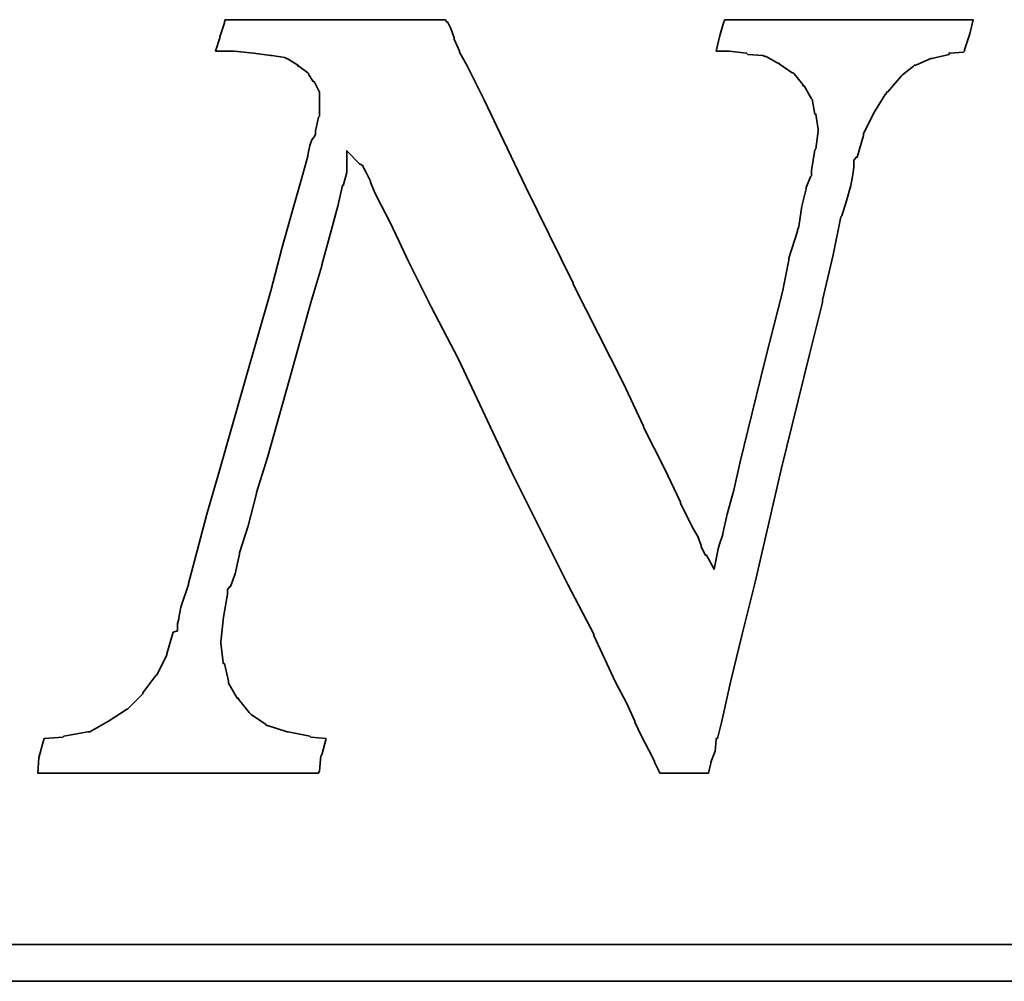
# Model space of a CAD drawing. Header units: inches. Extents: x 7 to 372, y 94 to 272.
# Tile 44 of 47: x 324.43 to 330.03, y 184.65 to 190.12. Entities that reach past the tile are written whole.
import ezdxf

# ---------------------------------------------------------------- set-up
doc = ezdxf.new("R2010")
doc.units = ezdxf.units.IN
doc.header["$LTSCALE"] = 0.25
doc.layers.add('DIM', color=4, linetype='Continuous')
doc.layers.add('layer 1', color=7, linetype='Continuous')

# ---------------------------------------------------------------- blocks, each defined once
blk = doc.blocks.new('TBI MOTION logo(完整正式版)')
at = {"layer": 'layer 1', "color": 22, "lineweight": 35}
for points, knots in [([(58.92625, -7.91875), (58.92625, -7.91875), (58.58625, -7.89375), (58.58625, -7.89375), (58.58625, -7.89375), (58.58625, -7.89375), (58.56625, -7.87125), (58.56625, -7.87125), (58.56625, -7.87125), (58.56625, -7.87125), (58.08375, -7.77375), (58.08375, -7.77375), (58.08375, -7.77375), (58.08375, -7.77375), (58.06125, -7.77375), (58.06125, -7.77375), (58.06125, -7.77375), (58.06125, -7.77375), (57.62625, -7.63125), (57.62625, -7.63125), (57.62625, -7.63125), (57.62625, -7.63125), (57.60625, -7.63125), (57.60625, -7.63125), (57.60625, -7.63125), (57.60625, -7.63125), (57.58125, -7.60625), (57.58125, -7.60625), (57.58125, -7.60625), (57.58125, -7.60625), (57.26625, -7.38875), (57.26625, -7.38875), (57.26625, -7.38875), (57.26625, -7.38875), (57.24625, -7.36875), (57.24625, -7.36875), (57.24625, -7.36875), (57.24625, -7.36875), (57.22125, -7.34375), (57.22125, -7.34375), (57.22125, -7.34375), (57.22125, -7.34375), (56.98125, -7.05375), (56.98125, -7.05375), (56.98125, -7.05375), (56.98125, -7.05375), (56.98125, -7.02875), (56.98125, -7.02875), (56.98125, -7.02875), (56.98125, -7.02875), (56.95625, -7.02875), (56.95625, -7.02875), (56.95625, -7.02875), (56.95625, -7.02875), (56.76625, -6.69625), (56.76625, -6.69625), (56.76625, -6.69625), (56.76625, -6.69625), (56.76625, -6.67125), (56.76625, -6.67125), (56.76625, -6.67125), (56.76625, -6.67125), (56.76625, -6.64875), (56.76625, -6.64875), (56.76625, -6.64875), (56.76625, -6.64875), (56.67125, -6.26375), (56.67125, -6.26375), (56.67125, -6.26375), (56.67125, -6.26375), (56.64625, -6.26375), (56.64625, -6.26375), (56.64625, -6.26375), (56.64625, -6.26375), (56.64625, -6.23875), (56.64625, -6.23875), (56.64625, -6.23875), (56.64625, -6.23875), (56.59625, -5.80875), (56.59625, -5.80875), (56.59625, -5.80875), (56.59625, -5.80875), (56.59625, -5.78375), (56.59625, -5.78375), (56.59625, -5.78375), (56.59625, -5.78375), (56.64625, -5.30375), (56.64625, -5.30375), (56.64625, -5.30375), (56.64625, -5.30375), (56.64625, -5.27875), (56.64625, -5.27875), (56.64625, -5.27875), (56.64625, -5.27875), (56.74125, -4.72875), (56.74125, -4.72875), (56.74125, -4.72875), (56.74125, -4.72875), (56.74125, -4.67875), (56.74125, -4.67875), (56.74125, -4.67875), (56.74125, -4.67875), (56.74125, -4.63375), (56.74125, -4.63375), (56.74125, -4.63375), (56.74125, -4.63375), (56.79125, -4.55875), (56.79125, -4.55875), (56.79125, -4.55875), (56.79125, -4.55875), (56.81125, -4.55875), (56.81125, -4.55875), (56.81125, -4.55875), (56.81125, -4.55875), (56.91125, -4.27375), (56.91125, -4.27375), (56.91125, -4.27375), (56.91125, -4.27375), (57.00625, -3.83874), (57.00625, -3.83874), (57.00625, -3.83874), (57.00625, -3.83874), (57.00625, -3.81374), (57.00625, -3.81374), (57.00625, -3.81374), (57.00625, -3.81374), (57.19875, -3.21374), (57.19875, -3.21374), (57.19875, -3.21374), (57.19875, -3.21374), (57.38625, -2.49625), (57.38625, -2.49625), (57.38625, -2.49625), (57.38625, -2.49625), (57.38625, -2.47374), (57.38625, -2.47374), (57.38625, -2.47374), (57.38625, -2.47374), (57.62625, -1.70375), (57.62625, -1.70375), (57.62625, -1.70375), (57.62625, -1.70375), (58.10625, 0.00125), (58.10625, 0.00125), (58.10625, 0.00125), (58.10625, 0.00125), (58.58625, 1.72625), (58.58625, 1.72625), (58.58625, 1.72625), (58.58625, 1.72625), (58.82625, 2.54125), (58.82625, 2.54125), (58.82625, 2.54125), (58.82625, 2.54125), (58.82625, 2.56374), (58.82625, 2.56374), (58.82625, 2.56374), (58.82625, 2.56374), (59.02125, 3.26125), (59.02125, 3.26125), (59.02125, 3.26125), (59.02125, 3.26125), (59.18625, 3.86125), (59.18625, 3.86125), (59.18625, 3.86125), (59.18625, 3.86125), (59.28625, 4.31875), (59.28625, 4.31875), (59.28625, 4.31875), (59.28625, 4.31875), (59.30625, 4.31875), (59.30625, 4.31875), (59.30625, 4.31875), (59.30625, 4.31875), (59.30625, 4.34125), (59.30625, 4.34125), (59.30625, 4.34125), (59.30625, 4.34125), (59.38125, 4.60625), (59.38125, 4.60625), (59.38125, 4.60625), (59.38125, 4.60625), (59.38125, 4.65125), (59.38125, 4.65125), (59.38125, 4.65125), (59.38125, 4.65125), (59.38125, 5.08625), (59.38125, 5.08625), (59.38125, 5.08625), (59.38125, 5.08625), (59.66625, 4.79624), (59.66625, 4.79624), (59.66625, 4.79624), (59.66625, 4.79624), (59.74125, 4.75124), (59.74125, 4.75124), (59.74125, 4.75124), (59.74125, 4.75124), (59.74125, 4.72624), (59.74125, 4.72624), (59.74125, 4.72624), (59.74125, 4.72624), (59.76125, 4.70124), (59.76125, 4.70124), (59.76125, 4.70124), (59.76125, 4.70124), (59.81125, 4.60625), (59.81125, 4.60625), (59.81125, 4.60625), (59.81125, 4.60625), (59.90625, 4.41125), (59.90625, 4.41125), (59.90625, 4.41125), (59.90625, 4.41125), (59.90625, 4.39125), (59.90625, 4.39125), (59.90625, 4.39125), (59.90625, 4.39125), (60.00375, 4.15124), (60.00375, 4.15124), (60.00375, 4.15124), (60.00375, 4.15124), (60.14625, 3.88374), (60.14625, 3.88374), (60.14625, 3.88374), (60.14625, 3.88374), (60.34125, 3.50124), (60.34125, 3.50124), (60.34125, 3.50124), (60.34125, 3.50124), (60.53125, 3.09125), (60.53125, 3.09125), (60.53125, 3.09125), (60.53125, 3.09125), (60.74625, 2.63625), (60.74625, 2.63625), (60.74625, 2.63625), (60.74625, 2.63625), (61.25125, 1.63124), (61.25125, 1.63124), (61.25125, 1.63124), (61.25125, 1.63124), (61.85125, 0.47625), (61.85125, 0.47625), (61.85125, 0.47625), (61.85125, 0.47625), (63.02625, -2.01874), (63.02625, -2.01874), (63.02625, -2.01874), (63.02625, -2.01874), (64.27625, -4.51374), (64.27625, -4.51374), (64.27625, -4.51374), (64.27625, -4.51374), (64.85125, -5.61375), (64.85125, -5.61375), (64.85125, -5.61375), (64.85125, -5.61375), (64.85125, -5.64125), (64.85125, -5.64125), (64.85125, -5.64125), (64.85125, -5.64125), (65.32875, -6.67125), (65.32875, -6.67125), (65.32875, -6.67125), (65.32875, -6.67125), (65.57125, -7.12875), (65.57125, -7.12875), (65.57125, -7.12875), (65.57125, -7.12875), (65.76125, -7.53625), (65.76125, -7.53625), (65.76125, -7.53625), (65.76125, -7.53625), (65.76125, -7.55625), (65.76125, -7.55625), (65.76125, -7.55625), (65.76125, -7.55625), (65.90375, -7.87125), (65.90375, -7.87125), (65.90375, -7.87125), (65.90375, -7.87125), (66.07125, -8.18125), (66.07125, -8.18125), (66.07125, -8.18125), (66.07125, -8.18125), (66.19125, -8.42375), (66.19125, -8.42375), (66.19125, -8.42375), (66.19125, -8.42375), (66.19125, -8.44375), (66.19125, -8.44375), (66.19125, -8.44375), (66.19125, -8.44375), (66.29125, -8.63875), (66.29125, -8.63875), (66.29125, -8.63875), (66.29125, -8.63875), (66.31125, -8.68625), (66.31125, -8.68625), (66.31125, -8.68625), (66.31125, -8.68625), (66.38375, -8.68625), (66.38375, -8.68625), (66.38375, -8.68625), (66.38375, -8.68625), (66.84125, -8.68625), (66.84125, -8.68625), (66.84125, -8.68625), (66.84125, -8.68625), (67.29625, -8.68625), (67.29625, -8.68625), (67.29625, -8.68625), (67.29625, -8.68625), (67.36625, -8.68625), (67.36625, -8.68625), (67.36625, -8.68625), (67.36625, -8.68625), (67.39125, -8.68625), (67.39125, -8.68625), (67.39125, -8.68625), (67.39125, -8.68625), (67.44125, -8.46875), (67.44125, -8.46875), (67.44125, -8.46875), (67.44125, -8.46875), (67.44125, -8.44375), (67.44125, -8.44375), (67.44125, -8.44375), (67.44125, -8.44375), (67.53625, -8.20375), (67.53625, -8.20375), (67.53625, -8.20375), (67.53625, -8.20375), (67.56125, -7.94375), (67.56125, -7.94375), (67.56125, -7.94375), (67.56125, -7.94375), (67.56125, -7.91875), (67.56125, -7.91875), (67.56125, -7.91875), (67.56125, -7.91875), (67.58625, -7.91875), (67.58625, -7.91875), (67.58625, -7.91875), (67.58625, -7.91875), (67.68125, -7.53625), (67.68125, -7.53625), (67.68125, -7.53625), (67.68125, -7.53625), (67.87375, -6.67125), (67.87375, -6.67125), (67.87375, -6.67125), (67.87375, -6.67125), (68.13625, -5.61375), (68.13625, -5.61375), (68.13625, -5.61375), (68.13625, -5.61375), (68.42375, -4.46374), (68.42375, -4.46374), (68.42375, -4.46374), (68.42375, -4.46374), (68.99875, -1.96874), (68.99875, -1.96874), (68.99875, -1.96874), (68.99875, -1.96874), (69.62625, 0.57625), (69.62625, 0.57625), (69.62625, 0.57625), (69.62625, 0.57625), (69.91125, 1.72625), (69.91125, 1.72625), (69.91125, 1.72625), (69.91125, 1.72625), (69.91125, 1.77625), (69.91125, 1.77625), (69.91125, 1.77625), (69.91125, 1.77625), (70.15125, 2.78124), (70.15125, 2.78124), (70.15125, 2.78124), (70.15125, 2.78124), (70.32125, 3.62125), (70.32125, 3.62125), (70.32125, 3.62125), (70.32125, 3.62125), (70.34125, 3.64625), (70.34125, 3.64625), (70.34125, 3.64625), (70.34125, 3.64625), (70.44125, 3.98125), (70.44125, 3.98125), (70.44125, 3.98125), (70.44125, 3.98125), (70.53625, 4.31875), (70.53625, 4.31875), (70.53625, 4.31875), (70.53625, 4.31875), (70.58125, 4.55875), (70.58125, 4.55875), (70.58125, 4.55875), (70.58125, 4.55875), (70.60625, 4.72624), (70.60625, 4.72624), (70.60625, 4.72624), (70.60625, 4.72624), (70.60625, 4.79624), (70.60625, 4.79624), (70.60625, 4.79624), (70.60625, 4.79624), (70.60625, 4.87125), (70.60625, 4.87125), (70.60625, 4.87125), (70.60625, 4.87125), (70.65625, 4.94125), (70.65625, 4.94125), (70.65625, 4.94125), (70.65625, 4.94125), (70.68125, 4.94125), (70.68125, 4.94125), (70.68125, 4.94125), (70.68125, 4.94125), (70.82125, 5.42125), (70.82125, 5.42125), (70.82125, 5.42125), (70.82125, 5.42125), (70.82125, 5.44625), (70.82125, 5.44625), (70.82125, 5.44625), (70.82125, 5.44625), (70.82125, 5.47125), (70.82125, 5.47125), (70.82125, 5.47125), (70.82125, 5.47125), (71.06125, 5.94625), (71.06125, 5.94625), (71.06125, 5.94625), (71.06125, 5.94625), (71.30125, 6.33124), (71.30125, 6.33124), (71.30125, 6.33124), (71.30125, 6.33124), (71.32625, 6.35625), (71.32625, 6.35625), (71.32625, 6.35625), (71.32625, 6.35625), (71.32625, 6.38124), (71.32625, 6.38124), (71.32625, 6.38124), (71.32625, 6.38124), (71.35125, 6.38124), (71.35125, 6.38124), (71.35125, 6.38124), (71.35125, 6.38124), (71.66125, 6.74125), (71.66125, 6.74125), (71.66125, 6.74125), (71.66125, 6.74125), (71.68625, 6.76625), (71.68625, 6.76625), (71.68625, 6.76625), (71.68625, 6.76625), (71.92625, 6.95624), (71.92625, 6.95624), (71.92625, 6.95624), (71.92625, 6.95624), (71.95125, 6.98125), (71.95125, 6.98125), (71.95125, 6.98125), (71.95125, 6.98125), (71.97625, 6.98125), (71.97625, 6.98125), (71.97625, 6.98125), (71.97625, 6.98125), (72.31125, 7.12624), (72.31125, 7.12624), (72.31125, 7.12624), (72.31125, 7.12624), (72.33375, 7.12624), (72.33375, 7.12624), (72.33375, 7.12624), (72.33375, 7.12624), (72.71625, 7.21875), (72.71625, 7.21875), (72.71625, 7.21875), (72.71625, 7.21875), (72.71625, 7.24624), (72.71625, 7.24624), (72.71625, 7.24624), (72.71625, 7.24624), (72.74125, 7.24624), (72.74125, 7.24624), (72.74125, 7.24624), (72.74125, 7.24624), (73.03124, 7.26624), (73.03124, 7.26624), (73.03124, 7.26624), (73.03124, 7.26624), (73.05375, 7.29125), (73.05375, 7.29125), (73.05375, 7.29125), (73.05375, 7.29125), (73.05375, 7.31625), (73.05375, 7.31625), (73.05375, 7.31625), (73.05375, 7.31625), (73.17625, 7.67625), (73.17625, 7.67625), (73.17625, 7.67625), (73.17625, 7.67625), (73.24625, 7.98625), (73.24625, 7.98625), (73.24625, 7.98625), (73.24625, 7.98625), (73.19625, 7.98625), (73.19625, 7.98625), (73.19625, 7.98625), (73.19625, 7.98625), (72.93625, 7.98625), (72.93625, 7.98625), (72.93625, 7.98625), (72.93625, 7.98625), (72.55125, 7.98625), (72.55125, 7.98625), (72.55125, 7.98625), (72.55125, 7.98625), (72.09625, 7.98625), (72.09625, 7.98625), (72.09625, 7.98625), (72.09625, 7.98625), (71.64125, 7.98625), (71.64125, 7.98625), (71.64125, 7.98625), (71.64125, 7.98625), (70.53625, 7.98625), (70.53625, 7.98625), (70.53625, 7.98625), (70.53625, 7.98625), (69.47875, 7.98625), (69.47875, 7.98625), (69.47875, 7.98625), (69.47875, 7.98625), (68.95125, 7.98625), (68.95125, 7.98625), (68.95125, 7.98625), (68.95125, 7.98625), (68.52125, 7.98625), (68.52125, 7.98625), (68.52125, 7.98625), (68.52125, 7.98625), (68.13625, 7.98625), (68.13625, 7.98625), (68.13625, 7.98625), (68.13625, 7.98625), (67.87375, 7.98625), (67.87375, 7.98625), (67.87375, 7.98625), (67.87375, 7.98625), (67.75125, 7.98625), (67.75125, 7.98625), (67.75125, 7.98625), (67.75125, 7.98625), (67.72625, 7.94125), (67.72625, 7.94125), (67.72625, 7.94125), (67.72625, 7.94125), (67.63125, 7.60625), (67.63125, 7.60625), (67.63125, 7.60625), (67.63125, 7.60625), (67.56125, 7.29125), (67.56125, 7.29125), (67.56125, 7.29125), (67.56125, 7.29125), (67.72625, 7.29125), (67.72625, 7.29125), (67.72625, 7.29125), (67.72625, 7.29125), (67.82625, 7.29125), (67.82625, 7.29125), (67.82625, 7.29125), (67.82625, 7.29125), (67.84625, 7.29125), (67.84625, 7.29125), (67.84625, 7.29125), (67.84625, 7.29125), (68.23125, 7.24624), (68.23125, 7.24624), (68.23125, 7.24624), (68.23125, 7.24624), (68.25875, 7.21875), (68.25875, 7.21875), (68.25875, 7.21875), (68.25875, 7.21875), (68.59125, 7.19624), (68.59125, 7.19624), (68.59125, 7.19624), (68.59125, 7.19624), (68.64125, 7.17125), (68.64125, 7.17125), (68.64125, 7.17125), (68.64125, 7.17125), (68.66625, 7.17125), (68.66625, 7.17125), (68.66625, 7.17125), (68.66625, 7.17125), (68.92625, 7.02624), (68.92625, 7.02624), (68.92625, 7.02624), (68.92625, 7.02624), (68.95125, 7.02624), (68.95125, 7.02624), (68.95125, 7.02624), (68.95125, 7.02624), (68.95125, 7.00624), (68.95125, 7.00624), (68.95125, 7.00624), (68.95125, 7.00624), (69.23875, 6.81125), (69.23875, 6.81125), (69.23875, 6.81125), (69.23875, 6.81125), (69.26625, 6.81125), (69.26625, 6.81125), (69.26625, 6.81125), (69.26625, 6.81125), (69.28625, 6.78625), (69.28625, 6.78625), (69.28625, 6.78625), (69.28625, 6.78625), (69.47875, 6.54875), (69.47875, 6.54875), (69.47875, 6.54875), (69.47875, 6.54875), (69.47875, 6.52375), (69.47875, 6.52375), (69.47875, 6.52375), (69.47875, 6.52375), (69.50625, 6.52375), (69.50625, 6.52375), (69.50625, 6.52375), (69.50625, 6.52375), (69.67125, 6.23625), (69.67125, 6.23625), (69.67125, 6.23625), (69.67125, 6.23625), (69.69375, 6.21125), (69.69375, 6.21125), (69.69375, 6.21125), (69.69375, 6.21125), (69.69375, 6.18625), (69.69375, 6.18625), (69.69375, 6.18625), (69.69375, 6.18625), (69.74625, 5.89875), (69.74625, 5.89875), (69.74625, 5.89875), (69.74625, 5.89875), (69.76625, 5.89875), (69.76625, 5.89875), (69.76625, 5.89875), (69.76625, 5.89875), (69.81375, 5.56625), (69.81375, 5.56625), (69.81375, 5.56625), (69.81375, 5.56625), (69.81375, 5.54125), (69.81375, 5.54125), (69.81375, 5.54125), (69.81375, 5.54125), (69.81375, 5.51625), (69.81375, 5.51625), (69.81375, 5.51625), (69.81375, 5.51625), (69.76625, 5.13125), (69.76625, 5.13125), (69.76625, 5.13125), (69.76625, 5.13125), (69.74625, 5.10874), (69.74625, 5.10874), (69.74625, 5.10874), (69.74625, 5.10874), (69.67125, 4.65125), (69.67125, 4.65125), (69.67125, 4.65125), (69.67125, 4.65125), (69.67125, 4.55875), (69.67125, 4.55875), (69.67125, 4.55875), (69.67125, 4.55875), (69.67125, 4.53125), (69.67125, 4.53125), (69.67125, 4.53125), (69.67125, 4.53125), (69.64625, 4.50874), (69.64625, 4.50874), (69.64625, 4.50874), (69.64625, 4.50874), (69.55125, 4.27125), (69.55125, 4.27125), (69.55125, 4.27125), (69.55125, 4.27125), (69.55125, 4.24625), (69.55125, 4.24625), (69.55125, 4.24625), (69.55125, 4.24625), (69.45375, 3.86125), (69.45375, 3.86125), (69.45375, 3.86125), (69.45375, 3.86125), (69.38625, 3.40624), (69.38625, 3.40624), (69.38625, 3.40624), (69.38625, 3.40624), (69.35875, 3.33125), (69.35875, 3.33125), (69.35875, 3.33125), (69.35875, 3.33125), (69.35875, 3.30875), (69.35875, 3.30875), (69.35875, 3.30875), (69.35875, 3.30875), (69.16625, 2.71125), (69.16625, 2.71125), (69.16625, 2.71125), (69.16625, 2.71125), (69.16625, 2.66375), (69.16625, 2.66375), (69.16625, 2.66375), (69.16625, 2.66375), (69.02625, 1.96374), (69.02625, 1.96374), (69.02625, 1.96374), (69.02625, 1.96374), (68.64125, 0.45624), (68.64125, 0.45624), (68.64125, 0.45624), (68.64125, 0.45624), (68.25875, -1.10625), (68.25875, -1.10625), (68.25875, -1.10625), (68.25875, -1.10625), (68.08625, -1.80125), (68.08625, -1.80125), (68.08625, -1.80125), (68.08625, -1.80125), (67.94625, -2.42625), (67.94625, -2.42625), (67.94625, -2.42625), (67.94625, -2.42625), (67.80125, -2.95375), (67.80125, -2.95375), (67.80125, -2.95375), (67.80125, -2.95375), (67.70625, -3.38375), (67.70625, -3.38375), (67.70625, -3.38375), (67.70625, -3.38375), (67.70625, -3.40875), (67.70625, -3.40875), (67.70625, -3.40875), (67.70625, -3.40875), (67.63125, -3.62375), (67.63125, -3.62375), (67.63125, -3.62375), (67.63125, -3.62375), (67.60625, -3.72125), (67.60625, -3.72125), (67.60625, -3.72125), (67.60625, -3.72125), (67.51125, -4.17375), (67.51125, -4.17375), (67.51125, -4.17375), (67.51125, -4.17375), (67.34625, -3.86374), (67.34625, -3.86374), (67.34625, -3.86374), (67.34625, -3.86374), (67.32125, -3.86374), (67.32125, -3.86374), (67.32125, -3.86374), (67.32125, -3.86374), (67.27125, -3.76874), (67.27125, -3.76874), (67.27125, -3.76874), (67.27125, -3.76874), (67.22625, -3.67374), (67.22625, -3.67374), (67.22625, -3.67374), (67.22625, -3.67374), (67.22625, -3.64875), (67.22625, -3.64875), (67.22625, -3.64875), (67.22625, -3.64875), (67.15125, -3.45375), (67.15125, -3.45375), (67.15125, -3.45375), (67.15125, -3.45375), (67.05625, -3.28875), (67.05625, -3.28875), (67.05625, -3.28875), (67.05625, -3.28875), (66.91125, -3.00125), (66.91125, -3.00125), (66.91125, -3.00125), (66.91125, -3.00125), (66.77125, -2.71375), (66.77125, -2.71375), (66.77125, -2.71375), (66.77125, -2.71375), (66.77125, -2.68875), (66.77125, -2.68875), (66.77125, -2.68875), (66.77125, -2.68875), (66.41125, -1.94374), (66.41125, -1.94374), (66.41125, -1.94374), (66.41125, -1.94374), (65.95125, -1.03375), (65.95125, -1.03375), (65.95125, -1.03375), (65.95125, -1.03375), (65.95125, -1.00875), (65.95125, -1.00875), (65.95125, -1.00875), (65.95125, -1.00875), (65.49625, -0.04874), (65.49625, -0.04874), (65.49625, -0.04874), (65.49625, -0.04874), (64.39375, 2.13624), (64.39375, 2.13624), (64.39375, 2.13624), (64.39375, 2.13624), (64.39375, 2.15624), (64.39375, 2.15624), (64.39375, 2.15624), (64.39375, 2.15624), (63.33625, 4.29125), (63.33625, 4.29125), (63.33625, 4.29125), (63.33625, 4.29125), (62.85625, 5.30125), (62.85625, 5.30125), (62.85625, 5.30125), (62.85625, 5.30125), (62.42625, 6.21125), (62.42625, 6.21125), (62.42625, 6.21125), (62.42625, 6.21125), (62.04125, 6.98125), (62.04125, 6.98125), (62.04125, 6.98125), (62.04125, 6.98125), (61.87375, 7.26624), (61.87375, 7.26624), (61.87375, 7.26624), (61.87375, 7.26624), (61.87375, 7.29125), (61.87375, 7.29125), (61.87375, 7.29125), (61.87375, 7.29125), (61.75625, 7.55625), (61.75625, 7.55625), (61.75625, 7.55625), (61.75625, 7.55625), (61.75625, 7.58124), (61.75625, 7.58124), (61.75625, 7.58124), (61.75625, 7.58124), (61.68375, 7.79375), (61.68375, 7.79375), (61.68375, 7.79375), (61.68375, 7.79375), (61.61125, 7.94125), (61.61125, 7.94125), (61.61125, 7.94125), (61.61125, 7.94125), (61.58625, 7.94125), (61.58625, 7.94125), (61.58625, 7.94125), (61.58625, 7.94125), (61.56375, 7.98625), (61.56375, 7.98625), (61.56375, 7.98625), (61.56375, 7.98625), (61.41875, 7.98625), (61.41875, 7.98625), (61.41875, 7.98625), (61.41875, 7.98625), (61.18125, 7.98625), (61.18125, 7.98625), (61.18125, 7.98625), (61.18125, 7.98625), (60.84125, 7.98625), (60.84125, 7.98625), (60.84125, 7.98625), (60.84125, 7.98625), (60.02625, 7.98625), (60.02625, 7.98625), (60.02625, 7.98625), (60.02625, 7.98625), (59.11625, 7.98625), (59.11625, 7.98625), (59.11625, 7.98625), (59.11625, 7.98625), (58.15625, 7.98625), (58.15625, 7.98625), (58.15625, 7.98625), (58.15625, 7.98625), (57.34125, 7.98625), (57.34125, 7.98625), (57.34125, 7.98625), (57.34125, 7.98625), (57.00625, 7.98625), (57.00625, 7.98625), (57.00625, 7.98625), (57.00625, 7.98625), (56.76625, 7.98625), (56.76625, 7.98625), (56.76625, 7.98625), (56.76625, 7.98625), (56.69125, 7.98625), (56.69125, 7.98625), (56.69125, 7.98625), (56.69125, 7.98625), (56.67125, 7.94125), (56.67125, 7.94125), (56.67125, 7.94125), (56.67125, 7.94125), (56.67125, 7.91625), (56.67125, 7.91625), (56.67125, 7.91625), (56.67125, 7.91625), (56.57125, 7.60625), (56.57125, 7.60625), (56.57125, 7.60625), (56.57125, 7.60625), (56.57125, 7.58124), (56.57125, 7.58124), (56.57125, 7.58124), (56.57125, 7.58124), (56.47625, 7.29125), (56.47625, 7.29125), (56.47625, 7.29125), (56.47625, 7.29125), (56.57125, 7.29125), (56.57125, 7.29125), (56.57125, 7.29125), (56.57125, 7.29125), (56.76625, 7.29125), (56.76625, 7.29125), (56.76625, 7.29125), (56.76625, 7.29125), (56.86125, 7.29125), (56.86125, 7.29125), (56.86125, 7.29125), (56.86125, 7.29125), (56.88625, 7.29125), (56.88625, 7.29125), (56.88625, 7.29125), (56.88625, 7.29125), (57.31625, 7.24624), (57.31625, 7.24624), (57.31625, 7.24624), (57.31625, 7.24624), (57.70125, 7.19624), (57.70125, 7.19624), (57.70125, 7.19624), (57.70125, 7.19624), (57.72625, 7.19624), (57.72625, 7.19624), (57.72625, 7.19624), (57.72625, 7.19624), (58.01125, 7.14624), (58.01125, 7.14624), (58.01125, 7.14624), (58.01125, 7.14624), (58.03625, 7.12624), (58.03625, 7.12624), (58.03625, 7.12624), (58.03625, 7.12624), (58.06125, 7.12624), (58.06125, 7.12624), (58.06125, 7.12624), (58.06125, 7.12624), (58.30125, 6.98125), (58.30125, 6.98125), (58.30125, 6.98125), (58.30125, 6.98125), (58.30125, 6.95624), (58.30125, 6.95624), (58.30125, 6.95624), (58.30125, 6.95624), (58.32375, 6.95624), (58.32375, 6.95624), (58.32375, 6.95624), (58.32375, 6.95624), (58.51625, 6.81125), (58.51625, 6.81125), (58.51625, 6.81125), (58.51625, 6.81125), (58.54125, 6.78625), (58.54125, 6.78625), (58.54125, 6.78625), (58.54125, 6.78625), (58.54125, 6.76625), (58.54125, 6.76625), (58.54125, 6.76625), (58.54125, 6.76625), (58.63625, 6.62124), (58.63625, 6.62124), (58.63625, 6.62124), (58.63625, 6.62124), (58.65875, 6.62124), (58.65875, 6.62124), (58.65875, 6.62124), (58.65875, 6.62124), (58.75625, 6.42625), (58.75625, 6.42625), (58.75625, 6.42625), (58.75625, 6.42625), (58.77875, 6.38124), (58.77875, 6.38124), (58.77875, 6.38124), (58.77875, 6.38124), (58.77875, 6.33124), (58.77875, 6.33124), (58.77875, 6.33124), (58.77875, 6.33124), (58.77875, 6.09125), (58.77875, 6.09125), (58.77875, 6.09125), (58.77875, 6.09125), (58.77875, 5.85125), (58.77875, 5.85125), (58.77875, 5.85125), (58.77875, 5.85125), (58.75625, 5.82625), (58.75625, 5.82625), (58.75625, 5.82625), (58.75625, 5.82625), (58.68625, 5.51625), (58.68625, 5.51625), (58.68625, 5.51625), (58.68625, 5.51625), (58.68625, 5.47125), (58.68625, 5.47125), (58.68625, 5.47125), (58.68625, 5.47125), (58.68625, 5.44625), (58.68625, 5.44625), (58.68625, 5.44625), (58.68625, 5.44625), (58.65875, 5.39625), (58.65875, 5.39625), (58.65875, 5.39625), (58.65875, 5.39625), (58.61125, 5.32624), (58.61125, 5.32624), (58.61125, 5.32624), (58.61125, 5.32624), (58.56625, 5.20375), (58.56625, 5.20375), (58.56625, 5.20375), (58.56625, 5.20375), (58.51625, 4.99125), (58.51625, 4.99125), (58.51625, 4.99125), (58.51625, 4.99125), (58.51625, 4.96625), (58.51625, 4.96625), (58.51625, 4.96625), (58.51625, 4.96625), (58.37125, 4.43625), (58.37125, 4.43625), (58.37125, 4.43625), (58.37125, 4.43625), (58.18125, 3.76625), (58.18125, 3.76625), (58.18125, 3.76625), (58.18125, 3.76625), (57.94125, 2.92624), (57.94125, 2.92624), (57.94125, 2.92624), (57.94125, 2.92624), (57.70125, 1.98874), (57.70125, 1.98874), (57.70125, 1.98874), (57.70125, 1.98874), (57.12625, -0.02374), (57.12625, -0.02374), (57.12625, -0.02374), (57.12625, -0.02374), (56.55125, -2.03875), (56.55125, -2.03875), (56.55125, -2.03875), (56.55125, -2.03875), (56.28625, -2.95375), (56.28625, -2.95375), (56.28625, -2.95375), (56.28625, -2.95375), (56.07125, -3.76874), (56.07125, -3.76874), (56.07125, -3.76874), (56.07125, -3.76874), (55.87625, -4.48874), (55.87625, -4.48874), (55.87625, -4.48874), (55.87625, -4.48874), (55.87625, -4.51374), (55.87625, -4.51374), (55.87625, -4.51374), (55.87625, -4.51374), (55.71125, -5.01625), (55.71125, -5.01625), (55.71125, -5.01625), (55.71125, -5.01625), (55.66125, -5.25375), (55.66125, -5.25375), (55.66125, -5.25375), (55.66125, -5.25375), (55.66125, -5.27875), (55.66125, -5.27875), (55.66125, -5.27875), (55.66125, -5.27875), (55.63625, -5.37375), (55.63625, -5.37375), (55.63625, -5.37375), (55.63625, -5.37375), (55.63625, -5.42375), (55.63625, -5.42375), (55.63625, -5.42375), (55.63625, -5.42375), (55.63625, -5.54125), (55.63625, -5.54125), (55.63625, -5.54125), (55.63625, -5.54125), (55.54125, -5.56875), (55.54125, -5.56875), (55.54125, -5.56875), (55.54125, -5.56875), (55.39625, -6.04875), (55.39625, -6.04875), (55.39625, -6.04875), (55.39625, -6.04875), (55.39625, -6.06875), (55.39625, -6.06875), (55.39625, -6.06875), (55.39625, -6.06875), (55.18125, -6.50375), (55.18125, -6.50375), (55.18125, -6.50375), (55.18125, -6.50375), (55.15625, -6.52875), (55.15625, -6.52875), (55.15625, -6.52875), (55.15625, -6.52875), (54.86875, -6.91125), (54.86875, -6.91125), (54.86875, -6.91125), (54.86875, -6.91125), (54.86875, -6.93375), (54.86875, -6.93375), (54.86875, -6.93375), (54.86875, -6.93375), (54.53125, -7.26875), (54.53125, -7.26875), (54.53125, -7.26875), (54.53125, -7.26875), (54.51125, -7.26875), (54.51125, -7.26875), (54.51125, -7.26875), (54.51125, -7.26875), (54.48625, -7.29625), (54.48625, -7.29625), (54.48625, -7.29625), (54.48625, -7.29625), (54.10375, -7.53625), (54.10375, -7.53625), (54.10375, -7.53625), (54.10375, -7.53625), (53.69625, -7.77375), (53.69625, -7.77375), (53.69625, -7.77375), (53.69625, -7.77375), (53.67125, -7.77375), (53.67125, -7.77375), (53.67125, -7.77375), (53.67125, -7.77375), (53.64625, -7.77375), (53.64625, -7.77375), (53.64625, -7.77375), (53.64625, -7.77375), (53.11625, -7.87125), (53.11625, -7.87125), (53.11625, -7.87125), (53.11625, -7.87125), (53.09625, -7.89375), (53.09625, -7.89375), (53.09625, -7.89375), (53.09625, -7.89375), (52.68625, -7.91875), (52.68625, -7.91875), (52.68625, -7.91875), (52.68625, -7.91875), (52.66125, -7.99125), (52.66125, -7.99125), (52.66125, -7.99125), (52.66125, -7.99125), (52.56625, -8.34875), (52.56625, -8.34875), (52.56625, -8.34875), (52.56625, -8.34875), (52.54125, -8.68625), (52.54125, -8.68625), (52.54125, -8.68625), (52.54125, -8.68625), (52.58875, -8.68625), (52.58875, -8.68625), (52.58875, -8.68625), (52.58875, -8.68625), (52.87625, -8.68625), (52.87625, -8.68625), (52.87625, -8.68625), (52.87625, -8.68625), (53.33625, -8.68625), (53.33625, -8.68625), (53.33625, -8.68625), (53.33625, -8.68625), (53.79125, -8.68625), (53.79125, -8.68625), (53.79125, -8.68625), (53.79125, -8.68625), (54.36625, -8.68625), (54.36625, -8.68625), (54.36625, -8.68625), (54.36625, -8.68625), (55.59125, -8.68625), (55.59125, -8.68625), (55.59125, -8.68625), (55.59125, -8.68625), (56.76625, -8.68625), (56.76625, -8.68625), (56.76625, -8.68625), (56.76625, -8.68625), (57.34125, -8.68625), (57.34125, -8.68625), (57.34125, -8.68625), (57.34125, -8.68625), (57.82125, -8.68625), (57.82125, -8.68625), (57.82125, -8.68625), (57.82125, -8.68625), (58.25125, -8.68625), (58.25125, -8.68625), (58.25125, -8.68625), (58.25125, -8.68625), (58.58625, -8.68625), (58.58625, -8.68625), (58.58625, -8.68625), (58.58625, -8.68625), (58.75625, -8.68625), (58.75625, -8.68625), (58.75625, -8.68625), (58.75625, -8.68625), (58.77875, -8.63875), (58.77875, -8.63875), (58.77875, -8.63875), (58.77875, -8.63875), (58.80625, -8.30375), (58.80625, -8.30375), (58.80625, -8.30375), (58.80625, -8.30375), (58.82625, -8.27875), (58.82625, -8.27875), (58.82625, -8.27875), (58.82625, -8.27875), (58.92625, -7.91875), (58.92625, -7.91875)], [0, 0, 0, 0, 0.003125, 0.003125, 0.003125, 0.003125, 0.00625, 0.00625, 0.00625, 0.00625, 0.009375, 0.009375, 0.009375, 0.009375, 0.0125, 0.0125, 0.0125, 0.0125, 0.015625, 0.015625, 0.015625, 0.015625, 0.01875, 0.01875, 0.01875, 0.01875, 0.021875, 0.021875, 0.021875, 0.021875, 0.025, 0.025, 0.025, 0.025, 0.028125, 0.028125, 0.028125, 0.028125, 0.03125, 0.03125, 0.03125, 0.03125, 0.034375, 0.034375, 0.034375, 0.034375, 0.0375, 0.0375, 0.0375, 0.0375, 0.040625, 0.040625, 0.040625, 0.040625, 0.04375, 0.04375, 0.04375, 0.04375, 0.046875, 0.046875, 0.046875, 0.046875, 0.05, 0.05, 0.05, 0.05, 0.053125, 0.053125, 0.053125, 0.053125, 0.05625, 0.05625, 0.05625, 0.05625, 0.059375, 0.059375, 0.059375, 0.059375, 0.0625, 0.0625, 0.0625, 0.0625, 0.065625, 0.065625, 0.065625, 0.065625, 0.06875, 0.06875, 0.06875, 0.06875, 0.071875, 0.071875, 0.071875, 0.071875, 0.075, 0.075, 0.075, 0.075, 0.078125, 0.078125, 0.078125, 0.078125, 0.08125, 0.08125, 0.08125, 0.08125, 0.084375, 0.084375, 0.084375, 0.084375, 0.0875, 0.0875, 0.0875, 0.0875, 0.090625, 0.090625, 0.090625, 0.090625, 0.09375, 0.09375, 0.09375, 0.09375, 0.096875, 0.096875, 0.096875, 0.096875, 0.1, 0.1, 0.1, 0.1, 0.103125, 0.103125, 0.103125, 0.103125, 0.10625, 0.10625, 0.10625, 0.10625, 0.109375, 0.109375, 0.109375, 0.109375, 0.1125, 0.1125, 0.1125, 0.1125, 0.115625, 0.115625, 0.115625, 0.115625, 0.11875, 0.11875, 0.11875, 0.11875, 0.121875, 0.121875, 0.121875, 0.121875, 0.125, 0.125, 0.125, 0.125, 0.128125, 0.128125, 0.128125, 0.128125, 0.13125, 0.13125, 0.13125, 0.13125, 0.134375, 0.134375, 0.134375, 0.134375, 0.1375, 0.1375, 0.1375, 0.1375, 0.140625, 0.140625, 0.140625, 0.140625, 0.14375, 0.14375, 0.14375, 0.14375, 0.146875, 0.146875, 0.146875, 0.146875, 0.15, 0.15, 0.15, 0.15, 0.153125, 0.153125, 0.153125, 0.153125, 0.15625, 0.15625, 0.15625, 0.15625, 0.159375, 0.159375, 0.159375, 0.159375, 0.1625, 0.1625, 0.1625, 0.1625, 0.165625, 0.165625, 0.165625, 0.165625, 0.16875, 0.16875, 0.16875, 0.16875, 0.171875, 0.171875, 0.171875, 0.171875, 0.175, 0.175, 0.175, 0.175, 0.178125, 0.178125, 0.178125, 0.178125, 0.18125, 0.18125, 0.18125, 0.18125, 0.184375, 0.184375, 0.184375, 0.184375, 0.1875, 0.1875, 0.1875, 0.1875, 0.190625, 0.190625, 0.190625, 0.190625, 0.19375, 0.19375, 0.19375, 0.19375, 0.196875, 0.196875, 0.196875, 0.196875, 0.2, 0.2, 0.2, 0.2, 0.203125, 0.203125, 0.203125, 0.203125, 0.20625, 0.20625, 0.20625, 0.20625, 0.209375, 0.209375, 0.209375, 0.209375, 0.2125, 0.2125, 0.2125, 0.2125, 0.215625, 0.215625, 0.215625, 0.215625, 0.21875, 0.21875, 0.21875, 0.21875, 0.221875, 0.221875, 0.221875, 0.221875, 0.225, 0.225, 0.225, 0.225, 0.228125, 0.228125, 0.228125, 0.228125, 0.23125, 0.23125, 0.23125, 0.23125, 0.234375, 0.234375, 0.234375, 0.234375, 0.2375, 0.2375, 0.2375, 0.2375, 0.240625, 0.240625, 0.240625, 0.240625, 0.24375, 0.24375, 0.24375, 0.24375, 0.246875, 0.246875, 0.246875, 0.246875, 0.25, 0.25, 0.25, 0.25, 0.253125, 0.253125, 0.253125, 0.253125, 0.25625, 0.25625, 0.25625, 0.25625, 0.259375, 0.259375, 0.259375, 0.259375, 0.2625, 0.2625, 0.2625, 0.2625, 0.265625, 0.265625, 0.265625, 0.265625, 0.26875, 0.26875, 0.26875, 0.26875, 0.271875, 0.271875, 0.271875, 0.271875, 0.275, 0.275, 0.275, 0.275, 0.278125, 0.278125, 0.278125, 0.278125, 0.28125, 0.28125, 0.28125, 0.28125, 0.284375, 0.284375, 0.284375, 0.284375, 0.2875, 0.2875, 0.2875, 0.2875, 0.290625, 0.290625, 0.290625, 0.290625, 0.29375, 0.29375, 0.29375, 0.29375, 0.296875, 0.296875, 0.296875, 0.296875, 0.3, 0.3, 0.3, 0.3, 0.303125, 0.303125, 0.303125, 0.303125, 0.30625, 0.30625, 0.30625, 0.30625, 0.309375, 0.309375, 0.309375, 0.309375, 0.3125, 0.3125, 0.3125, 0.3125, 0.315625, 0.315625, 0.315625, 0.315625, 0.31875, 0.31875, 0.31875, 0.31875, 0.321875, 0.321875, 0.321875, 0.321875, 0.325, 0.325, 0.325, 0.325, 0.328125, 0.328125, 0.328125, 0.328125, 0.33125, 0.33125, 0.33125, 0.33125, 0.334375, 0.334375, 0.334375, 0.334375, 0.3375, 0.3375, 0.3375, 0.3375, 0.340625, 0.340625, 0.340625, 0.340625, 0.34375, 0.34375, 0.34375, 0.34375, 0.346875, 0.346875, 0.346875, 0.346875, 0.35, 0.35, 0.35, 0.35, 0.353125, 0.353125, 0.353125, 0.353125, 0.35625, 0.35625, 0.35625, 0.35625, 0.359375, 0.359375, 0.359375, 0.359375, 0.3625, 0.3625, 0.3625, 0.3625, 0.365625, 0.365625, 0.365625, 0.365625, 0.36875, 0.36875, 0.36875, 0.36875, 0.371875, 0.371875, 0.371875, 0.371875, 0.375, 0.375, 0.375, 0.375, 0.378125, 0.378125, 0.378125, 0.378125, 0.38125, 0.38125, 0.38125, 0.38125, 0.384375, 0.384375, 0.384375, 0.384375, 0.3875, 0.3875, 0.3875, 0.3875, 0.390625, 0.390625, 0.390625, 0.390625, 0.39375, 0.39375, 0.39375, 0.39375, 0.396875, 0.396875, 0.396875, 0.396875, 0.4, 0.4, 0.4, 0.4, 0.403125, 0.403125, 0.403125, 0.403125, 0.40625, 0.40625, 0.40625, 0.40625, 0.409375, 0.409375, 0.409375, 0.409375, 0.4125, 0.4125, 0.4125, 0.4125, 0.415625, 0.415625, 0.415625, 0.415625, 0.41875, 0.41875, 0.41875, 0.41875, 0.421875, 0.421875, 0.421875, 0.421875, 0.425, 0.425, 0.425, 0.425, 0.428125, 0.428125, 0.428125, 0.428125, 0.43125, 0.43125, 0.43125, 0.43125, 0.434375, 0.434375, 0.434375, 0.434375, 0.4375, 0.4375, 0.4375, 0.4375, 0.440625, 0.440625, 0.440625, 0.440625, 0.44375, 0.44375, 0.44375, 0.44375, 0.446875, 0.446875, 0.446875, 0.446875, 0.45, 0.45, 0.45, 0.45, 0.453125, 0.453125, 0.453125, 0.453125, 0.45625, 0.45625, 0.45625, 0.45625, 0.459375, 0.459375, 0.459375, 0.459375, 0.4625, 0.4625, 0.4625, 0.4625, 0.465625, 0.465625, 0.465625, 0.465625, 0.46875, 0.46875, 0.46875, 0.46875, 0.471875, 0.471875, 0.471875, 0.471875, 0.475, 0.475, 0.475, 0.475, 0.478125, 0.478125, 0.478125, 0.478125, 0.48125, 0.48125, 0.48125, 0.48125, 0.484375, 0.484375, 0.484375, 0.484375, 0.4875, 0.4875, 0.4875, 0.4875, 0.490625, 0.490625, 0.490625, 0.490625, 0.49375, 0.49375, 0.49375, 0.49375, 0.496875, 0.496875, 0.496875, 0.496875, 0.5, 0.5, 0.5, 0.5, 0.503125, 0.503125, 0.503125, 0.503125, 0.50625, 0.50625, 0.50625, 0.50625, 0.509375, 0.509375, 0.509375, 0.509375, 0.5125, 0.5125, 0.5125, 0.5125, 0.515625, 0.515625, 0.515625, 0.515625, 0.51875, 0.51875, 0.51875, 0.51875, 0.521875, 0.521875, 0.521875, 0.521875, 0.525, 0.525, 0.525, 0.525, 0.528125, 0.528125, 0.528125, 0.528125, 0.53125, 0.53125, 0.53125, 0.53125, 0.534375, 0.534375, 0.534375, 0.534375, 0.5375, 0.5375, 0.5375, 0.5375, 0.540625, 0.540625, 0.540625, 0.540625, 0.54375, 0.54375, 0.54375, 0.54375, 0.546875, 0.546875, 0.546875, 0.546875, 0.55, 0.55, 0.55, 0.55, 0.553125, 0.553125, 0.553125, 0.553125, 0.55625, 0.55625, 0.55625, 0.55625, 0.559375, 0.559375, 0.559375, 0.559375, 0.5625, 0.5625, 0.5625, 0.5625, 0.565625, 0.565625, 0.565625, 0.565625, 0.56875, 0.56875, 0.56875, 0.56875, 0.571875, 0.571875, 0.571875, 0.571875, 0.575, 0.575, 0.575, 0.575, 0.578125, 0.578125, 0.578125, 0.578125, 0.58125, 0.58125, 0.58125, 0.58125, 0.584375, 0.584375, 0.584375, 0.584375, 0.5875, 0.5875, 0.5875, 0.5875, 0.590625, 0.590625, 0.590625, 0.590625, 0.59375, 0.59375, 0.59375, 0.59375, 0.596875, 0.596875, 0.596875, 0.596875, 0.6, 0.6, 0.6, 0.6, 0.603125, 0.603125, 0.603125, 0.603125, 0.60625, 0.60625, 0.60625, 0.60625, 0.609375, 0.609375, 0.609375, 0.609375, 0.6125, 0.6125, 0.6125, 0.6125, 0.615625, 0.615625, 0.615625, 0.615625, 0.61875, 0.61875, 0.61875, 0.61875, 0.621875, 0.621875, 0.621875, 0.621875, 0.625, 0.625, 0.625, 0.625, 0.628125, 0.628125, 0.628125, 0.628125, 0.63125, 0.63125, 0.63125, 0.63125, 0.634375, 0.634375, 0.634375, 0.634375, 0.6375, 0.6375, 0.6375, 0.6375, 0.640625, 0.640625, 0.640625, 0.640625, 0.64375, 0.64375, 0.64375, 0.64375, 0.646875, 0.646875, 0.646875, 0.646875, 0.65, 0.65, 0.65, 0.65, 0.653125, 0.653125, 0.653125, 0.653125, 0.65625, 0.65625, 0.65625, 0.65625, 0.659375, 0.659375, 0.659375, 0.659375, 0.6625, 0.6625, 0.6625, 0.6625, 0.665625, 0.665625, 0.665625, 0.665625, 0.66875, 0.66875, 0.66875, 0.66875, 0.671875, 0.671875, 0.671875, 0.671875, 0.675, 0.675, 0.675, 0.675, 0.678125, 0.678125, 0.678125, 0.678125, 0.68125, 0.68125, 0.68125, 0.68125, 0.684375, 0.684375, 0.684375, 0.684375, 0.6875, 0.6875, 0.6875, 0.6875, 0.690625, 0.690625, 0.690625, 0.690625, 0.69375, 0.69375, 0.69375, 0.69375, 0.696875, 0.696875, 0.696875, 0.696875, 0.7, 0.7, 0.7, 0.7, 0.703125, 0.703125, 0.703125, 0.703125, 0.70625, 0.70625, 0.70625, 0.70625, 0.709375, 0.709375, 0.709375, 0.709375, 0.7125, 0.7125, 0.7125, 0.7125, 0.715625, 0.715625, 0.715625, 0.715625, 0.71875, 0.71875, 0.71875, 0.71875, 0.721875, 0.721875, 0.721875, 0.721875, 0.725, 0.725, 0.725, 0.725, 0.728125, 0.728125, 0.728125, 0.728125, 0.73125, 0.73125, 0.73125, 0.73125, 0.734375, 0.734375, 0.734375, 0.734375, 0.7375, 0.7375, 0.7375, 0.7375, 0.740625, 0.740625, 0.740625, 0.740625, 0.74375, 0.74375, 0.74375, 0.74375, 0.746875, 0.746875, 0.746875, 0.746875, 0.75, 0.75, 0.75, 0.75, 0.753125, 0.753125, 0.753125, 0.753125, 0.75625, 0.75625, 0.75625, 0.75625, 0.759375, 0.759375, 0.759375, 0.759375, 0.7625, 0.7625, 0.7625, 0.7625, 0.765625, 0.765625, 0.765625, 0.765625, 0.76875, 0.76875, 0.76875, 0.76875, 0.771875, 0.771875, 0.771875, 0.771875, 0.775, 0.775, 0.775, 0.775, 0.778125, 0.778125, 0.778125, 0.778125, 0.78125, 0.78125, 0.78125, 0.78125, 0.784375, 0.784375, 0.784375, 0.784375, 0.7875, 0.7875, 0.7875, 0.7875, 0.790625, 0.790625, 0.790625, 0.790625, 0.79375, 0.79375, 0.79375, 0.79375, 0.796875, 0.796875, 0.796875, 0.796875, 0.8, 0.8, 0.8, 0.8, 0.803125, 0.803125, 0.803125, 0.803125, 0.80625, 0.80625, 0.80625, 0.80625, 0.809375, 0.809375, 0.809375, 0.809375, 0.8125, 0.8125, 0.8125, 0.8125, 0.815625, 0.815625, 0.815625, 0.815625, 0.81875, 0.81875, 0.81875, 0.81875, 0.821875, 0.821875, 0.821875, 0.821875, 0.825, 0.825, 0.825, 0.825, 0.828125, 0.828125, 0.828125, 0.828125, 0.83125, 0.83125, 0.83125, 0.83125, 0.834375, 0.834375, 0.834375, 0.834375, 0.8375, 0.8375, 0.8375, 0.8375, 0.840625, 0.840625, 0.840625, 0.840625, 0.84375, 0.84375, 0.84375, 0.84375, 0.846875, 0.846875, 0.846875, 0.846875, 0.85, 0.85, 0.85, 0.85, 0.853125, 0.853125, 0.853125, 0.853125, 0.85625, 0.85625, 0.85625, 0.85625, 0.859375, 0.859375, 0.859375, 0.859375, 0.8625, 0.8625, 0.8625, 0.8625, 0.865625, 0.865625, 0.865625, 0.865625, 0.86875, 0.86875, 0.86875, 0.86875, 0.871875, 0.871875, 0.871875, 0.871875, 0.875, 0.875, 0.875, 0.875, 0.878125, 0.878125, 0.878125, 0.878125, 0.88125, 0.88125, 0.88125, 0.88125, 0.884375, 0.884375, 0.884375, 0.884375, 0.8875, 0.8875, 0.8875, 0.8875, 0.890625, 0.890625, 0.890625, 0.890625, 0.89375, 0.89375, 0.89375, 0.89375, 0.896875, 0.896875, 0.896875, 0.896875, 0.9, 0.9, 0.9, 0.9, 0.903125, 0.903125, 0.903125, 0.903125, 0.90625, 0.90625, 0.90625, 0.90625, 0.909375, 0.909375, 0.909375, 0.909375, 0.9125, 0.9125, 0.9125, 0.9125, 0.915625, 0.915625, 0.915625, 0.915625, 0.91875, 0.91875, 0.91875, 0.91875, 0.921875, 0.921875, 0.921875, 0.921875, 0.925, 0.925, 0.925, 0.925, 0.928125, 0.928125, 0.928125, 0.928125, 0.93125, 0.93125, 0.93125, 0.93125, 0.934375, 0.934375, 0.934375, 0.934375, 0.9375, 0.9375, 0.9375, 0.9375, 0.940625, 0.940625, 0.940625, 0.940625, 0.94375, 0.94375, 0.94375, 0.94375, 0.946875, 0.946875, 0.946875, 0.946875, 0.95, 0.95, 0.95, 0.95, 0.953125, 0.953125, 0.953125, 0.953125, 0.95625, 0.95625, 0.95625, 0.95625, 0.959375, 0.959375, 0.959375, 0.959375, 0.9625, 0.9625, 0.9625, 0.9625, 0.965625, 0.965625, 0.965625, 0.965625, 0.96875, 0.96875, 0.96875, 0.96875, 0.971875, 0.971875, 0.971875, 0.971875, 0.975, 0.975, 0.975, 0.975, 0.978125, 0.978125, 0.978125, 0.978125, 0.98125, 0.98125, 0.98125, 0.98125, 0.984375, 0.984375, 0.984375, 0.984375, 0.9875, 0.9875, 0.9875, 0.9875, 0.990625, 0.990625, 0.990625, 0.990625, 0.99375, 0.99375, 0.99375, 0.99375, 0.996875, 0.996875, 0.996875, 0.996875, 1, 1, 1, 1]), ([(75.90875, -9.47875), (75.90875, -9.47875), (75.90875, -12.28625), (75.90875, -12.28625), (75.90875, -12.28625), (75.90875, -12.28625), (75.90875, -12.47875), (75.90875, -12.47875), (75.90875, -12.47875), (75.90875, -12.47875), (75.71625, -12.47875), (75.71625, -12.47875), (75.71625, -12.47875), (75.71625, -12.47875), (-88.32875, -12.47875), (-88.32875, -12.47875), (-88.32875, -12.47875), (-88.32875, -12.47875), (-88.32875, -13.29375), (-88.32875, -13.29375), (-88.32875, -13.29375), (-88.32875, -13.29375), (82.89125, -13.29375), (82.89125, -13.29375), (82.89125, -13.29375), (82.89125, -13.29375), (75.90875, -9.47875), (75.90875, -9.47875)], [0, 0, 0, 0, 0.14285714, 0.14285714, 0.14285714, 0.14285714, 0.28571429, 0.28571429, 0.28571429, 0.28571429, 0.42857143, 0.42857143, 0.42857143, 0.42857143, 0.57142857, 0.57142857, 0.57142857, 0.57142857, 0.71428571, 0.71428571, 0.71428571, 0.71428571, 0.85714286, 0.85714286, 0.85714286, 0.85714286, 1, 1, 1, 1])]:
    blk.add_open_spline(points, degree=3, knots=knots, dxfattribs=at)
blk.add_open_spline([(54.86875, -6.91125), (54.86875, -6.91125), (54.86875, -6.93375), (54.86875, -6.93375)], degree=3, dxfattribs=at)

msp = doc.modelspace()

# ---------------------------------------------------------------- block references
at = {"layer": 'DIM', "xscale": 0.2570400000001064, "yscale": 0.2570399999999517, "zscale": 0.25704}
msp.add_blockref('TBI MOTION logo(完整正式版)', (311.0257, 188.0635), dxfattribs=at)

doc.saveas('drawing.dxf')
